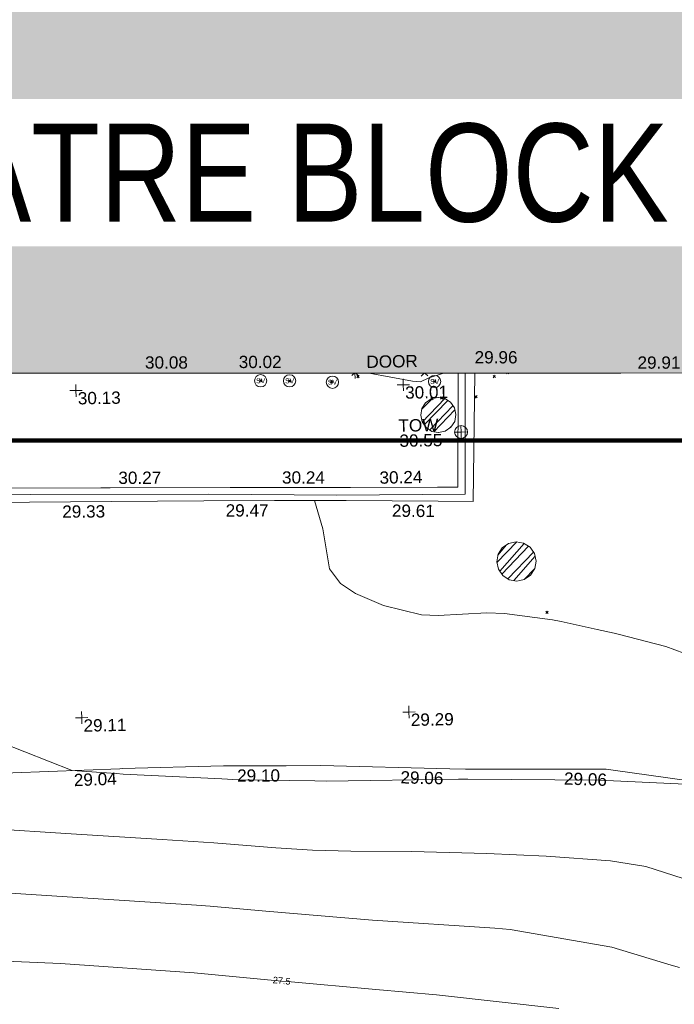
# Model space of a CAD drawing. Header units: millimetres. Extents: x -290717 to 520720, y -88450 to 287762.
# Tile 239 of 256: x 75531 to 95528, y 27179 to 57264. Entities that reach past the tile are written whole.
import ezdxf

# ---------------------------------------------------------------- set-up
doc = ezdxf.new("R2010")
doc.units = ezdxf.units.MM
doc.linetypes.add('IMPORT-HIDDEN2 _3_', pattern=[4762.5, 3175, -1587.5])
doc.linetypes.add('IMPORT-UG_ELEC_STREET LIGHTING_QLB2 _2_', pattern=[2700, 1500, -300.0000000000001, 0, -250, 150, -300.0000000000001, 0, -200])
for name, color, linetype, lineweight, true_color in [('00_TOPO_LEVEL_FLOOR', 7, 'Continuous', 9, 0x666666), ('00_TOPO_SERV_STOP_VALVE', 7, 'Continuous', 9, 0x666666), ('00_TOPO_TOP_OF_WALL', 7, 'Continuous', 9, 0x666666), ('00_UAV_BUILDING_OUTLINE', 5, 'Continuous', 9, 0x0000ff), ('00_UAV_FENCE_2D', 7, 'Continuous', 9, 0x264c2f), ('00_UAV_INT_DOOR', 7, 'Continuous', 9, 0x7f4f3f), ('00_UAV_LEVEL_SPOT', 7, 'Continuous', 9, 0x666666), ('00_UAV_SLOPE_TOP', 40, 'Continuous', 9, 0xffbf00), ('00_UAV_TOP_OF_WALL', 7, 'Continuous', 9, 0x666666), ('00_UAV_WALL', 7, 'Continuous', 9, 0x7c00a5), ('01_DTM_CONTOUR_MJR', 7, 'Continuous', 9, 0x7f3f00), ('01_DTM_CONTOUR_MJR_LABELS', 7, 'Continuous', 9, 0x7f3f00), ('01_DTM_CONTOUR_MNR', 7, 'Continuous', 9, 0xa5a552), ('12333-PUM-2D-U-0001-C01 - Rev2_REVIT IMPORT_dwg', 7, 'Continuous', 9, 0x767676), ('A_RHA_Line', 7, 'Continuous', 9, 0x00a600), ('PUM-CHAMBER EXTENTS', 6, 'IMPORT-HIDDEN2 _3_', 9, 0xff00ff)]:
    doc.layers.add(name, color=color, linetype=linetype, lineweight=lineweight, true_color=true_color)
for name, color, linetype, lineweight in [('A_RHA_Detail', 7, 'Continuous', 9), ('A_RHA_Text', 7, 'Continuous', 9), ('GEN-TEXT', 7, 'Continuous', 9)]:
    doc.layers.add(name, color=color, linetype=linetype, lineweight=lineweight)
doc.styles.add('Arial Narrow', font='ARIALN.TTF', dxfattribs={"height": 3000})
doc.styles.add('Swis721 Lt BT', font='swissl.ttf', dxfattribs={"height": 399.9999999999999})
doc.styles.add('Swis721 Lt BT_1', font='swissl.ttf', dxfattribs={"height": 200})
doc.styles.add('Swis721 Lt BT_2', font='swissl.ttf', dxfattribs={"height": 375})
pattern_1 = [(45, (-533641079.65, -725615854.3560001), (-265.1650429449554, 265.1650429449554), []), (45, (-533640902.873, -725615854.3560001), (-265.1650429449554, 265.1650429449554), [])]

# ---------------------------------------------------------------- blocks, each defined once
blk = doc.blocks.new('12333-PUM-2D-U-0001-C01 - Rev2_REVIT IMPORT_dwg_MSL_Sluice_Valve_SYM-2077246-Site Location Plan Existing')
at = {"layer": '00_TOPO_SERV_STOP_VALVE', "color": 254, "true_color": 0xcccccc}
blk.add_circle((0, 0), 500.0000000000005, dxfattribs=at)
at = {"layer": '00_TOPO_SERV_STOP_VALVE', "insert": (0, 198.9876086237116), "char_height": 399.9999999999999, "width": 785.1100955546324, "attachment_point": 2, "line_spacing_factor": 1.005061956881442, "style": 'Swis721 Lt BT'}
blk.add_mtext('SV', dxfattribs=at)
blk = doc.blocks.new('12333-PUM-2D-U-0001-C01 - Rev2_REVIT IMPORT_dwg_TOW-2077249-Site Location Plan Existing')
at = {"layer": '00_TOPO_TOP_OF_WALL', "color": 254, "true_color": 0xcccccc, "flags": 128}
for points in [[(0, 525.0554400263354), (0, 0), (-525.0554401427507, 0)], [(525.0554401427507, 0), (0, 0), (0, -525.0554400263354)]]:
    blk.add_lwpolyline(points, dxfattribs=at)
at = {"layer": '00_TOPO_TOP_OF_WALL', "color": 254, "true_color": 0xcccccc}
blk.add_circle((0, 0), 525.0554401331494, dxfattribs=at)
blk = doc.blocks.new('12333-PUM-2D-U-0001-C01 - Rev2_REVIT IMPORT_dwg_MSL_FLlvl_SYM-V159-Site Location Plan Existing')
at = {"layer": '00_TOPO_LEVEL_FLOOR', "color": 254, "true_color": 0xcccccc}
blk.add_line((8.662937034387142e-12, -38.92611017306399), (1.732587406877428e-11, -5.442731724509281), dxfattribs=at)
blk = doc.blocks.new('12333-PUM-2D-U-0001-C01 - Rev2_REVIT IMPORT_dwg_MSL_Node_Linework-V182-Site Location Plan Existing')
at = {"layer": '00_UAV_INT_DOOR', "color": 9, "true_color": 0xd4c4bf}
for p, q in [((-55.19237862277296, -55.19237862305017), (-530.3860888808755, -530.3860888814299)), ((530.3860888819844, -530.3860888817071), (57.10528138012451, -57.10528137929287))]:
    blk.add_line(p, q, dxfattribs=at)
blk = doc.blocks.new('12333-PUM-2D-U-0001-C01 - Rev2_REVIT IMPORT_dwg_MSL_Node_Linework-V183-Site Location Plan Existing')
at = {"layer": '00_UAV_INT_DOOR', "color": 9, "true_color": 0xd4c4bf}
for p, q in [((-139.1408690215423, -139.1408690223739), (-530.3860888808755, -530.3860888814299)), ((530.3860888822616, -530.3860888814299), (143.9633274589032, -143.9633274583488))]:
    blk.add_line(p, q, dxfattribs=at)
blk = doc.blocks.new('12333-PUM-2D-U-0001-C01 - Rev2_REVIT IMPORT_dwg_UAV-2077255-Site Location Plan Existing')
at = {"layer": '00_UAV_LEVEL_SPOT', "color": 254, "true_color": 0xcccccc, "flags": 128}
for points in [[(0, -500.0000000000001), (0, 0), (-500.0000000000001, 0)], [(500.0000000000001, 0), (0, 0), (0, 500.0000000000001)]]:
    blk.add_lwpolyline(points, dxfattribs=at)
blk = doc.blocks.new('12333-PUM-2D-U-0001-C01 - Rev2_REVIT IMPORT_dwg_MGS62954_T2_Galway_ITM_3d_Rev1-2077680-Site Location Plan Existing')
at = {"layer": '00_UAV_FENCE_2D', "color": 254, "true_color": 0xcccccc, "flags": 128}
blk.add_lwpolyline([(533991899.5421202, 725600325.4482307), (533991828.5702921, 725596626.0258937), (533987912.7885, 725596664.6665001), (533983992.7885, 725596759.6665), (533978558.7885, 725596850.6664999), (533974087.7885001, 725596902.6665), (533969196.7885, 725596983.6665), (533963895.7885, 725597063.6665), (533960784.0595001, 725597139.8885001), (533960859.0595001, 725601247.8885), (533960914.0595001, 725605285.8885001), (533960967.7425, 725607837.812), (533961063.7425001, 725613958.8120002), (533961090.6646547, 725616194.2439686)], dxfattribs=at)
at = {"layer": '00_UAV_SLOPE_TOP', "color": 254, "true_color": 0xcccccc, "flags": 128}
blk.add_lwpolyline([(533998448.7295002, 725587763.8715), (533996209.529763, 725588111.5846301), (533995988.7295, 725588145.8715), (533991693.7295001, 725588227.8715003), (533991213.4203542, 725588247.6758193), (533987279.7295002, 725588409.8715001), (533986217.0637181, 725588425.5988107), (533984306.7295002, 725588453.8715001), (533981217.8477876, 725588424.6114904), (533981139.7295001, 725588423.8715003), (533976768.7295, 725588335.8715003)], dxfattribs=at)
at = {"layer": '00_UAV_WALL', "color": 254, "true_color": 0xcccccc, "flags": 128}
for points in [[(533992189.7086982, 725600320.5054702), (533992075.7884999, 725596393.6665001), (533991005.2950826, 725596422.1062272), (533988198.7885, 725596496.6665001), (533986008.5859736, 725596530.3464564), (533983841.7885, 725596563.6665), (533981010.8676286, 725596590.0782341), (533979768.7885, 725596601.6665), (533976012.6309975, 725596642.7138413), (533974003.7885001, 725596664.6665001), (533971014.2877428, 725596725.5752472), (533969193.7885, 725596762.6665), (533966015.4047053, 725596816.5814509), (533964300.7885001, 725596845.6665), (533961016.0061923, 725596867.9222395), (533960499.0436471, 725596871.4248717), (533960590.1335039, 725601352.1082281), (533960596.1900001, 725601650.0255002), (533960664.1329561, 725606346.3936037), (533960686.1900001, 725607871.0255), (533960802.279188, 725611338.7042762), (533960834.8385001, 725612311.2775)], [(533960995.7885, 725597359.6665), (533965727.7885, 725597253.6665), (533965994.5250275, 725597248.1456981), (533970945.7885001, 725597145.6665001), (533970993.4543039, 725597145.124227), (533975993.1307698, 725597088.2450862), (533976219.7885, 725597085.6665), (533980702.7885001, 725597012.6665), (533980992.3402064, 725597008.2738068), (533984657.7885, 725596952.6665), (533985991.5877491, 725596930.5031238), (533988328.7885, 725596891.6664999), (533990990.7470879, 725596855.134589), (533991607.7885, 725596846.6665002), (533991678.4460872, 725600329.2144285)]]:
    blk.add_lwpolyline(points, dxfattribs=at)
at = {"layer": '01_DTM_CONTOUR_MJR', "color": 254, "true_color": 0xcccccc, "flags": 128}
for points in [[(533994418.0190225, 725580858.9678999), (533990693.6816575, 725581348.5191351), (533988843.2210084, 725581545.5473), (533986142.6599793, 725581831.07259), (533985964.5883243, 725581850.7943786), (533983299.3201337, 725582145.9781107), (533979220.2691507, 725582507.0852985), (533977073.024759, 725582632.7827134)], [(533988961.771868, 725600375.4908478), (533990279.1388252, 725600102.6521461), (533990532.255019, 725600078.2018267), (533990761.3015464, 725600187.5781889), (533991232.5572796, 725600336.8097954)]]:
    blk.add_lwpolyline(points, dxfattribs=at)
at = {"layer": '01_DTM_CONTOUR_MNR', "color": 254, "true_color": 0xcccccc, "flags": 128}
for points in [[(533998130.415074, 725582047.3639909), (533997876.5744685, 725582124.8375177), (533996072.4296736, 725582705.8662587), (533992972.5961184, 725583298.1190504), (533992507.791339, 725583350.6194571), (533988777.9772015, 725583661.3107556), (533985520, 725583990), (533983824.935327, 725584172.30882), (533983682.5081601, 725584183.0554876), (533983564.6443198, 725584196.1156499), (533978203.1306331, 725584641.6680619), (533977424.9629929, 725584701.3167063)], [(533998396.7922331, 725587653.3541296), (533996000.2098137, 725587808.311572), (533995754.7240795, 725587820.4675772), (533991763.8437734, 725587916.1639632), (533991480.0942523, 725587920.1733656), (533987436.9165193, 725587937.1441803), (533987082.1525783, 725587946.8042713), (533984754.9059602, 725588023.9815571), (533984251.83495, 725588054.4776589), (533981233.5325995, 725588257.0602735), (533981027.8685347, 725588275.7409801), (533979680.0000002, 725588390.0000001), (533977523.9868569, 725589284.7546159)], [(533998285.3952677, 725584768.7346914), (533997149.4165621, 725585153.2028929), (533996073.8316634, 725585344.4336659), (533994116.8501191, 725585526.4267199), (533992299.491686, 725585639.660335), (533990002.5439489, 725585739.2686367), (533988150.8885115, 725585785.6446875), (533986980.2809629, 725585832.0929883), (533985859.0440922, 725585927.3701737), (533983965.7435746, 725586109.0563072), (533982394.7625197, 725586234.1240238), (533979617.2212015, 725586460.9194108), (533977071.9909103, 725586662.2727208)], [(533998430.0000002, 725591648.5233016), (533997875.1754386, 725591865.1754385), (533996430.0000002, 725592272.0833334), (533996308.8958333, 725592298.8958334), (533995787.1428572, 725592420.0000001), (533994698.5583624, 725592688.5583625), (533994430.0000002, 725592738.6188812), (533992965.0649352, 725592955.0649351), (533992430.0000002, 725592988.7760516), (533990945.957447, 725592935.9574469), (533990430.0000002, 725592964.1176472), (533989274.4444445, 725593264.4444444), (533988430.0000002, 725593649.92126), (533987972.4836602, 725593962.4836602), (533987650.77957, 725594420), (533987469.4569048, 725595641.508679), (533987229.5669175, 725596511.5707567)]]:
    blk.add_lwpolyline(points, dxfattribs=at)
for name, p, xscale, yscale, zscale in [('12333-PUM-2D-U-0001-C01 - Rev2_REVIT IMPORT_dwg_UAV-2077255-Site Location Plan Existing', (533980000, 725600000.0000001), 0.375, 0.375, 0.375), ('12333-PUM-2D-U-0001-C01 - Rev2_REVIT IMPORT_dwg_MSL_Sluice_Valve_SYM-2077246-Site Location Plan Existing', (533985646.0595001, 725600200.8885001), 0.375, 0.375, 0.375), ('12333-PUM-2D-U-0001-C01 - Rev2_REVIT IMPORT_dwg_MSL_Sluice_Valve_SYM-2077246-Site Location Plan Existing', (533986531.0595001, 725600182.8885001), 0.375, 0.375, 0.375), ('12333-PUM-2D-U-0001-C01 - Rev2_REVIT IMPORT_dwg_MSL_Sluice_Valve_SYM-2077246-Site Location Plan Existing', (533987838.0595002, 725600117.8885001), 0.375, 0.375, 0.375), ('12333-PUM-2D-U-0001-C01 - Rev2_REVIT IMPORT_dwg_MSL_Node_Linework-V183-Site Location Plan Existing', (533988529.1980001, 725600409.7465), 0.19, 0.19, 0.19), ('12333-PUM-2D-U-0001-C01 - Rev2_REVIT IMPORT_dwg_MSL_FLlvl_SYM-V159-Site Location Plan Existing', (533988529.1980001, 725600409.7465), 4.94, 4.94, 4.94), ('12333-PUM-2D-U-0001-C01 - Rev2_REVIT IMPORT_dwg_UAV-2077255-Site Location Plan Existing', (533990000, 725600000.0000001), 0.375, 0.375, 0.375), ('12333-PUM-2D-U-0001-C01 - Rev2_REVIT IMPORT_dwg_MSL_Node_Linework-V182-Site Location Plan Existing', (533990655.9964749, 725600357.2962396), 0.19, 0.19, 0.19), ('12333-PUM-2D-U-0001-C01 - Rev2_REVIT IMPORT_dwg_MSL_Sluice_Valve_SYM-2077246-Site Location Plan Existing', (533990959.7885, 725600085.6665), 0.375, 0.375, 0.375), ('12333-PUM-2D-U-0001-C01 - Rev2_REVIT IMPORT_dwg_TOW-2077249-Site Location Plan Existing', (533991740.7885, 725598527.6665001), 0.375, 0.375, 0.375), ('12333-PUM-2D-U-0001-C01 - Rev2_REVIT IMPORT_dwg_UAV-2077255-Site Location Plan Existing', (533980000, 725590000), 0.375, 0.375, 0.375), ('12333-PUM-2D-U-0001-C01 - Rev2_REVIT IMPORT_dwg_UAV-2077255-Site Location Plan Existing', (533990000, 725590000), 0.375, 0.375, 0.375)]:
    blk.add_blockref(name, p, dxfattribs=dict(xscale=xscale, yscale=yscale, zscale=zscale))
at = {"layer": '00_UAV_BUILDING_OUTLINE', "color": 251, "true_color": 0x666666, "char_height": 375, "width": 1495.902363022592, "attachment_point": 1, "line_spacing_factor": 1.005061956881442, "style": 'Swis721 Lt BT_2'}
for s, insert, rotation in [('30.08', (533982125.7999513, 725601008.3048197), 359.0241056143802), ('30.02', (533984989.4803414, 725600974.5806782), 359.0241056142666), ('29.96', (533992196.0774044, 725600990.9877974), 359.0241056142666), ('29.91', (533997169.548346, 725600741.8403686), 359.0241056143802)]:
    blk.add_mtext(s, dxfattribs=dict(at, insert=insert, rotation=rotation))
at = {"layer": '00_UAV_INT_DOOR', "color": 251, "true_color": 0x666666, "insert": (533988883.6970868, 725600910.100898), "char_height": 375, "width": 1790.333939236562, "attachment_point": 1, "line_spacing_factor": 1.005061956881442, "style": 'Swis721 Lt BT_2'}
blk.add_mtext('DOOR', dxfattribs=at)
at = {"layer": '00_UAV_LEVEL_SPOT', "char_height": 375, "width": 1495.902363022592, "attachment_point": 1, "line_spacing_factor": 1.005061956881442, "style": 'Swis721 Lt BT_2'}
for s, insert in [('30.13', (533980051.8765643, 725599949.1441547)), ('30.01', (533990051.8765643, 725599949.1441547)), ('29.11', (533980051.8765643, 725589949.1441548)), ('29.29', (533990051.8765643, 725589949.1441548))]:
    blk.add_mtext(s, dxfattribs=dict(at, insert=insert))
at = {"layer": '00_UAV_SLOPE_TOP', "color": 251, "true_color": 0x666666, "char_height": 375, "width": 1495.902363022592, "attachment_point": 1, "line_spacing_factor": 1.005061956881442, "style": 'Swis721 Lt BT_2'}
for s, insert, rotation in [('29.04', (533979723.0281642, 725588286.8473647), 1.1056406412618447), ('29.10', (533984718.4166192, 725588338.8720328), 359.1520920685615), ('29.06', (533989712.9846905, 725588200.0456929), 357.6388925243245), ('29.06', (533994708.7610937, 725588075.9586284), 357.1805551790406)]:
    blk.add_mtext(s, dxfattribs=dict(at, insert=insert, rotation=rotation))
at = {"layer": '00_UAV_TOP_OF_WALL', "char_height": 375, "attachment_point": 1, "line_spacing_factor": 1.005061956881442, "style": 'Swis721 Lt BT_2'}
for s, insert, width in [('TOW', (533989830.3418707, 725598945.0211799), 1343.937678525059), ('30.55', (533989852.8037781, 725598481.1732572), 1495.902363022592)]:
    blk.add_mtext(s, dxfattribs=dict(at, insert=insert, width=width))
at = {"layer": '00_UAV_WALL', "color": 251, "true_color": 0x666666, "char_height": 375, "width": 1495.902363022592, "attachment_point": 1, "line_spacing_factor": 1.005061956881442, "style": 'Swis721 Lt BT_2'}
for s, insert, rotation in [('30.27', (533981249.8235435, 725597499.654205), 359.1308513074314), ('30.24', (533986249.7812005, 725597421.5107673), 359.0480193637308), ('30.24', (533989223.81422, 725597364.6291778), 0.0796450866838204), ('29.33', (533979517.554136, 725596495.1110817), 359.4654612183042), ('29.47', (533984510.9072451, 725596444.4695878), 359.1190005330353), ('29.61', (533989591.2276191, 725596350.2312678), 358.4781848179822)]:
    blk.add_mtext(s, dxfattribs=dict(at, insert=insert, rotation=rotation))
at = {"layer": '01_DTM_CONTOUR_MJR_LABELS', "color": 251, "true_color": 0x666666, "insert": (533985980.1398904, 725581960.3759681), "char_height": 200, "width": 620.5117196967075, "attachment_point": 2, "rotation": 353.68013475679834, "line_spacing_factor": 1.005061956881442, "style": 'Swis721 Lt BT_1'}
blk.add_mtext('27.5', dxfattribs=at)
blk = doc.blocks.new('12333-PUM-2D-U-0001-C01 - Rev2_REVIT IMPORT_dwg-1620468-Site Location Plan Existing')
at = {"layer": 'PUM-CHAMBER EXTENTS', "true_color": 0xffaaff}
h = blk.add_hatch(dxfattribs=at)
h.set_pattern_fill('FP_3', color=211, style=0, pattern_type=2)
h.set_pattern_definition(pattern_1)
h.paths.add_polyline_path([(349973.8501529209, -17331.67445647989), (350179.6642974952, -17290.73547769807), (350354.1451041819, -17174.15112990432), (350470.7294519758, -16999.6703232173), (350511.6684307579, -16793.85617864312), (350470.7294519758, -16588.04203406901), (350354.145104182, -16413.56122738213), (350179.6642974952, -16296.97687958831), (349958.8744971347, -16259.01674395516), (349768.0360083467, -16296.97687958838), (349593.5552016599, -16413.5612273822), (349476.9708538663, -16588.04203406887), (349436.0318750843, -16793.85617864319), (349476.9708538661, -16999.67032321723), (349593.5552016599, -17174.15112990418), (349768.0360083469, -17290.73547769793), (349972.9965954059, -17331.5046733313)])
h = blk.add_hatch(dxfattribs=at)
h.set_pattern_fill('FP_3', color=211, style=0, pattern_type=2)
h.set_pattern_definition(pattern_1)
h.paths.add_polyline_path([(352281.8787259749, -21911.46655729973), (352512.1952657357, -21865.65374908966), (352707.44820009, -21735.18990934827), (352837.9120398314, -21539.93697499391), (352883.7248480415, -21309.6204352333), (352837.9120398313, -21079.30389547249), (352707.4482000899, -20884.0509611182), (352512.1952657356, -20753.58712137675), (352281.8787259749, -20707.77431316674), (352051.5621862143, -20753.58712137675), (351856.30925186, -20884.0509611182), (351725.8454121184, -21079.30389547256), (351680.0326039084, -21309.6204352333), (351725.8454121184, -21539.93697499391), (351856.30925186, -21735.18990934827), (352051.5621862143, -21865.65374908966), (352260.9408964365, -21907.30176405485)])
at = {"layer": 'GEN-TEXT', "color": 253, "true_color": 0xaaaaaa}
for p, q in [((344533.5701318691, -15684.35617862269), (344604.2808099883, -15613.64550050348)), ((344604.2808099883, -15684.35617862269), (344533.5701318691, -15613.64550050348)), ((345413.5701318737, -15714.35617865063), (345484.280809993, -15643.64550053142)), ((345484.280809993, -15714.35617865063), (345413.5701318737, -15643.64550053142)), ((347504.9948138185, -15613.71151776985), (347575.7054919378, -15543.00083965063)), ((347575.7054919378, -15613.71151776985), (347504.9948138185, -15543.00083965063)), ((351665.9948137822, -15683.71151771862), (351736.7054919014, -15613.00083959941)), ((351736.7054919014, -15683.71151771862), (351665.9948137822, -15613.00083959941)), ((352078.9948138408, -15575.71151771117), (352103.925875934, -15550.780455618)), ((352149.7054919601, -15575.71151771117), (352125.1357230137, -15551.14174876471)), ((346696.3796319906, -15764.3561786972), (346767.0903101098, -15693.64550057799)), ((346767.0903101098, -15764.3561786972), (346696.3796319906, -15693.64550057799)), ((349843.5701318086, -15804.35617861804), (349914.2808099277, -15733.64550049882)), ((349914.2808099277, -15804.35617861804), (349843.5701318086, -15733.64550049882)), ((350051.994813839, -16308.71151771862), (350122.7054919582, -16238.00083959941)), ((350122.7054919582, -16308.71151771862), (350051.994813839, -16238.00083959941)), ((351100.994813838, -16295.71151768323), (351171.7054919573, -16225.00083956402)), ((351171.7054919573, -16295.71151768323), (351100.994813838, -16225.00083956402)), ((349757.9948138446, -16325.71151771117), (349828.7054919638, -16255.00083959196)), ((349828.7054919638, -16325.71151771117), (349757.9948138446, -16255.00083959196)), ((353156.9948138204, -22915.71151767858), (353227.7054919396, -22845.00083955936)), ((353227.7054919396, -22915.71151767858), (353156.9948138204, -22845.00083955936))]:
    blk.add_line(p, q, dxfattribs=at)
at = {"layer": 'PUM-CHAMBER EXTENTS', "color": 211, "linetype": 'Continuous', "true_color": 0xffaaff, "flags": 128}
for points in [[(350511.6684307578, -16793.85617864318), (350470.7294519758, -16588.04203406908), (350354.145104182, -16413.56122738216), (350179.6642974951, -16296.97687958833), (349991.7069384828, -16259.58983635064), (349973.850152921, -16256.03790080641), (349768.0360083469, -16296.97687958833), (349593.5552016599, -16413.56122738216), (349476.9708538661, -16588.04203406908), (349436.0318750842, -16793.85617864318), (349476.9708538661, -16999.67032321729), (349593.5552016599, -17174.1511299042), (349768.0360083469, -17290.73547769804), (349955.993367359, -17328.12252093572), (349973.850152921, -17331.67445647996), (350179.6642974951, -17290.73547769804), (350354.145104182, -17174.1511299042), (350470.7294519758, -16999.67032321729)], [(352883.7248480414, -21309.62043523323), (352837.9120398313, -21079.30389547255), (352748.0898721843, -20944.87552170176), (352707.4482000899, -20884.0509611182), (352512.1952657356, -20753.58712137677), (352281.8787259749, -20707.77431316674), (352051.5621862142, -20753.58712137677), (351856.3092518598, -20884.0509611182), (351725.8454121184, -21079.30389547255), (351715.3730466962, -21131.95203139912), (351680.0326039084, -21309.62043523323), (351725.8454121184, -21539.93697499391), (351856.3092518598, -21735.18990934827), (352051.5621862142, -21865.65374908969), (352281.8787259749, -21911.46655729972), (352378.154161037, -21892.31618260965), (352512.1952657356, -21865.65374908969), (352707.4482000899, -21735.18990934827), (352837.9120398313, -21539.93697499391)]]:
    blk.add_lwpolyline(points, close=True, dxfattribs=at)
blk.add_blockref('12333-PUM-2D-U-0001-C01 - Rev2_REVIT IMPORT_dwg_MGS62954_T2_Galway_ITM_3d_Rev1-2077680-Site Location Plan Existing', (-533641079.6498471, -725615854.3561786))

msp = doc.modelspace()

# ---------------------------------------------------------------- hatches: boundary and pattern name
at = {"layer": 'A_RHA_Detail', "true_color": 0xc0c0c0}
h = msp.add_hatch(color=9, dxfattribs=at)
h.paths.add_polyline_path([(-80880.60083898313, -68502.79057078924), (-80400.86592458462, -68483.4150911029), (-80400.86592458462, -62984.64684182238), (-24474.85765180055, -63009.32043784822), (-24456.14471274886, -50840.30023854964), (-36622.55041054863, -50831.65104346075), (-36622.5504104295, -44228.57792609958), (-50959.05265825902, -44213.68205212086), (-50959.05265825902, -42573.78171509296), (-54563.93258049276, -42571.21897729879), (-54565.69773355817, -45054.17447471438), (-92408.82109324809, -45027.27149617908), (-92411.78875845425, -49201.74309219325), (-100061.9988811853, -49201.74309219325), (-100052.221444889, -64852.82557835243), (-86120.90825231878, -64852.82557835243), (-86092.16626519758, -62957.90041523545), (-84861.10047611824, -62957.90041520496), (-84854.79054275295, -68240.10973718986), (-80870.60226895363, -68240.10973718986)])
h.paths.add_polyline_path([(-137238.9269955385, -68461.93840922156), (-132719.7426408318, -68433.06336920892), (-132847.0731201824, -62850.0428228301), (-130454.6837966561, -62916.63108081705), (-130498.2830220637, -61355.8539363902), (-117581.136331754, -61423.42893434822), (-117492.3908565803, -49183.91309186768), (-125136.5200282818, -49178.47881939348), (-125133.5727033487, -45032.61887132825), (-163007.1824077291, -45005.69421944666), (-163007.1824077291, -44090.29634113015), (-163123.8521375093, -44090.21339942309), (-163122.6389897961, -42383.751842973), (-166563.8543420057, -42383.75184295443), (-166565.0349082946, -44044.3982420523), (-193158.4656786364, -44025.49275802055), (-193195.152889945, -62863.6565097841), (-137269.7106414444, -62916.63108078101), (-137254.3708868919, -65679.90523788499)])
h.paths.add_polyline_path([(120310.9497607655, -32334.2823016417), (120312.4652266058, -31610.73011961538), (133451.2244789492, -31638.24899384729), (133469.2230092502, -19717.98315777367), (121295.7536929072, -19692.48606427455), (121319.8434528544, -8190.941560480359), (112277.0825929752, -8172.001674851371), (112263.1769726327, -14811.12345451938), (78285.85310969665, -14739.95861435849), (78292.82277619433, -8167.077575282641), (76545.55099677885, -8163.40371230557), (69355.76844230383, -8152.931592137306), (69353.66597202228, -9156.746357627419), (68372.60878942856, -9154.691552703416), (68372.60878942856, -13705.52853212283), (69333.72334743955, -13707.54156767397), (69325.07112544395, -16249.53369225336), (66623.4489111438, -16249.53369225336), (66619.79243932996, -17995.29925522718), (65989.07757491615, -17995.29925522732), (65985.44262769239, -19730.78799479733), (57152.23993372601, -19712.28702423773), (57127.42535098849, -31559.89461998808), (70277.87165423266, -31587.43801817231), (70277.87165428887, -32271.74147154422), (78263.96947906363, -32285.12944888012), (78266.62669288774, -31019.79372153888), (112335.8856506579, -31091.15111856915), (112335.8856506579, -32317.57330550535), (119781.4233959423, -32333.17321910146)])
h.paths.add_polyline_path([(7503.71740934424, -1791.43926322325), (15482.43097389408, -674.0213230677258), (15484.0826184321, 148.1327206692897), (56188.28042539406, 205.5276654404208), (56155.8432600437, 14338.31663138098), (18016.62665932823, 14236.4814953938), (17967.9025208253, 34313.18372075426), (21727.10644861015, 34324.06926249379), (21708.9097307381, 40608.10218319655), (18009.66447156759, 40608.10218325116), (17995.54603703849, 45483.75063445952), (9770.084212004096, 45420.63294734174), (3966.216019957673, 45443.14492469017), (3984.771235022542, 14176.56786831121), (1023.062455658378, 14176.56786840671), (-276.5134647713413, 14190.52623465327), (-231.6790044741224, 5976.811441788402), (-226.4491536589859, 193.7444677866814), (1220.250839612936, 179.5999159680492), (7477.609307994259, 143.2867556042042), (7488.638446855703, -674.0213230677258)])
h.paths.add_polyline_path([(77755.59663317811, 53.47451145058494), (77729.51881611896, 1699.844979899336), (94464.47132486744, 1659.976083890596), (94606.37913471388, 17991.39023626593), (88810.41901146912, 18015.03260816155), (88799.89418497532, 14436.74271609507), (69413.88950349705, 14457.87738898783), (69377.35724448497, 99.62816357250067), (70760.85642036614, 92.0068082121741)])
h.paths.add_polyline_path([(61252.12079698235, 46453.95617369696), (105774.7348988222, 46472.68783510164), (105768.2642197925, 61852.61234310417), (92285.13876306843, 61852.61234310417), (92308.59670397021, 65784.30757142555), (96107.46680002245, 65767.6044524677), (96059.6808111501, 75209.20847378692), (101084.8427276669, 75071.88872768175), (104988.0046543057, 74765.36560410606), (108403.6894220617, 74363.84089439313), (112009.2703903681, 73787.25420864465), (115645.3524814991, 73049.69667210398), (116890.8108050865, 72761.69136255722), (120208.9929832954, 71893.18353872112), (120865.241739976, 71703.68487155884), (124135.6329505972, 70669.67317909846), (127435.6253142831, 69480.50055823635), (127820.4368655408, 69394.93141813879), (128274.3081769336, 69331.69585757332), (128731.879114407, 69306.66104520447), (129189.9401456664, 69320.00258265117), (129645.2782985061, 69371.62688830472), (130094.6997111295, 69461.17185607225), (130535.0520071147, 69588.00939078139), (130963.2464342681, 69751.2498188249), (131376.279516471, 69949.74812593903), (131771.254123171, 70182.11198906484), (132162.5575600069, 70460.54046602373), (132496.0921582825, 70741.69081117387), (132820.8713676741, 71064.98072578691), (133117.4593294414, 71414.31364276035), (133383.77568926, 71787.23923958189), (133616.5473239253, 72178.53728446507), (133817.1647262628, 72590.54524901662), (133982.6025969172, 73017.89547517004), (134111.7005086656, 73457.59040804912), (134203.5529320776, 73906.545904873), (134257.5155882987, 74361.61286220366), (134272.5462649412, 74819.59931534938), (134250.5259874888, 75277.29281749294), (134189.6227572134, 75731.48297750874), (134090.9274700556, 76178.98397761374), (133955.1324028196, 76616.65691996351), (133783.1900598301, 77041.4318434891), (133576.3064937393, 77450.3292564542), (133335.9328436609, 77840.48103831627), (133063.7551572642, 78209.15055536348), (132761.6825665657, 78553.75185442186), (132431.8338935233, 78871.86780505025), (132076.5227904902, 79161.26705200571), (131698.2415079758, 79419.91966864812), (131299.6434187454, 79646.01139199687), (131093.5942456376, 79746.34209763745), (132146.0467355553, 83110.22226149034), (122787.763295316, 86282.54285521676), (121604.3555410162, 82800.35918872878), (117095.9864226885, 83870.84033788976), (116841.9598400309, 83526.35449576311), (116120.5435466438, 91221.9361197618), (110237.7341284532, 91274.27491024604), (110194.3680786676, 90435.39030217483), (104988.0046543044, 90486.49901569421), (104973.2761846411, 94309.82427956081), (103746.1314668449, 94309.82427962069), (103839.9937121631, 122852.1474272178), (96365.09202303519, 122931.9599471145), (96350.3400238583, 123952.416858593), (104555.5505249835, 123902.1925258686), (104607.3234457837, 120248.5396157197), (125502.5015002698, 120134.193340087), (125662.0200253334, 137657.3796883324), (114479.5865733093, 137699.2256881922), (114382.3062641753, 129149.9458158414), (104644.1590035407, 129187.997507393), (104577.9931702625, 126217.3903165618), (101184.4926405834, 126159.1566967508), (101264.6166812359, 135959.2655565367), (89967.23177303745, 135988.8856164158), (89927.63362986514, 125823.6463181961), (93630.53562299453, 125840.7948842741), (93580.6568888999, 122931.9599471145), (88697.38835373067, 122904.7310127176), (88679.38989541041, 95739.0914377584), (86378.25848993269, 95739.0914377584), (86378.18187189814, 96178.10083375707), (83279.5074328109, 96200.92083330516), (83273.62493422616, 95735.74732136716), (70169.67509616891, 95733.22421950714), (70166.2684274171, 96272.07409350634), (66674.99731291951, 96257.14073659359), (66654.74538556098, 95755.71092140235), (65784.77231076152, 95755.71092140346), (65887.65094981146, 117470.6305650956), (53473.34271625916, 117487.9046429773), (53434.44066306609, 98570.4634906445), (40649.41626913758, 98570.46349066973), (40610.16711556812, 94406.01479082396), (38853.82372865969, 94410.36303444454), (38848.65589191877, 89463.65332732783), (40612.46601909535, 89518.45976927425), (40665.38257359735, 86257.73741131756), (38372.19584673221, 86305.7230928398), (38369.79373532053, 76901.0507917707), (50937.95125076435, 76944.40198877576), (50922.88567283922, 74598.78180893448), (56484.90611318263, 74588.85093774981), (56484.9061131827, 75194.85181998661), (92465.40372273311, 75233.02581663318), (92645.92783659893, 71766.64845097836), (89810.5550181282, 69362.83965827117), (85313.16173971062, 69360.94750424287), (85313.16173971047, 66907.40508090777), (75210.14498260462, 66903.15451592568), (75210.14498260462, 63815.70944554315), (70819.40014306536, 63815.70999204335), (70819.21601502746, 64253.35708063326), (69456.8341568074, 64253.35708063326), (69455.71957374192, 66901.99623168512), (61303.3285675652, 66898.56680686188), (61304.56054652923, 63970.32021231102), (70500.41048205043, 63970.32021223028), (70500.40885431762, 61852.59006210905), (61245.64388480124, 61848.69637492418), (61252.12079698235, 46455.07044720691)])
h.paths.add_polyline_path([(-17153.16561239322, 48569.32684293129), (-17153.16561227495, 60770.38083690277), (-29362.88357762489, 60774.7042869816), (-29362.88357762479, 67399.20394583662), (-43507.25361058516, 67405.01911302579), (-43488.53133082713, 69093.07334179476), (-45766.41866234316, 69109.32868391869), (-45794.34620035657, 67405.01911302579), (-47272.11273197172, 67404.21245453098), (-47272.44887636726, 66454.91798912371), (-86004.56386335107, 66468.6329952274), (-86006.66970790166, 60521.58362724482), (-92662.8772251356, 60521.58362724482), (-92666.53762789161, 50184.35611936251), (-79752.016597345, 50179.78302554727), (-79752.016597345, 48591.49323813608), (-17157.71631240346, 48569.32845421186)])
h.paths.add_polyline_path([(-201056.4185879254, 48628.75479108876), (-138377.9751621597, 48634.64535782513), (-138377.9751621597, 50133.28202330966), (-125467.710581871, 50134.49533928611), (-125468.6909603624, 60566.19036866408), (-132186.8595615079, 60565.86652591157), (-132187.4203588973, 66533.01978768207), (-170643.3098734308, 66805.61809689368), (-170643.3098732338, 67738.78475851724), (-200340.0100486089, 67488.93693767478), (-200348.7175167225, 60827.7802510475), (-201057.5650552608, 60827.71357562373), (-201056.6510294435, 51102.0431337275)])
h.paths.add_polyline_path([(-240051.5126725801, 54769.1949116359), (-239444.4902595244, 54811.10754483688), (-239186.5396225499, 54841.92927608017), (-238764.8191578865, 54940.98166103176), (-238382.4735933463, 55122.46891391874), (-237990.3402229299, 55354.87497237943), (-237269.2031026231, 55936.21514997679), (-237030.2712443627, 56228.66101920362), (-236793.0039600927, 56569.31473977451), (-236554.5880579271, 57004.26389721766), (-236432.7219585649, 57267.46508911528), (-236300.0815274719, 57753.26239002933), (-236250.7285154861, 58017.17885687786), (-236235.6490610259, 58516.21786795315), (-236233.2538430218, 58987.85640057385), (-236213.702979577, 59823.48083772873), (-236363.8287856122, 59820.8603820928), (-236634.0279869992, 60698.06075831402), (-236391.9547756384, 61432.1972634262), (-236225.4740089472, 61435.10319604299), (-236201.6036570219, 62637.68779599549), (-232563.5271750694, 62639.28734435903), (-232563.5271750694, 63049.03842407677), (-232732.1945866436, 63049.15302221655), (-232860.1521278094, 63457.9589027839), (-232731.6068089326, 63914.24862701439), (-232560.8209657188, 63914.24862701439), (-232521.9864006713, 70597.99604498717), (-240628.6947850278, 70598.85496274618), (-240629.7923196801, 72350.98321581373), (-246412.6011213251, 72347.36085937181), (-246412.6011213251, 70616.45923939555), (-254449.5805725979, 70618.60952619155), (-254454.637144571, 70754.06491724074), (-254469.7140363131, 73191.6627625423), (-263883.2532625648, 73267.83063692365), (-263902.4181505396, 68260.74348557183), (-263714.8217520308, 68259.82096576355), (-263552.9672900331, 67819.6543439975), (-263719.0883117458, 67392.20684197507), (-263913.629869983, 67392.20684288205), (-263956.7001914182, 58633.76423459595), (-260181.1963171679, 58611.22607638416), (-260192.3146984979, 56354.25111578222), (-257184.684388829, 56339.46086010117), (-257213.4419958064, 57092.93866025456), (-257338.5163846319, 57093.27331227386), (-257471.0109295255, 57531.7457231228), (-257338.5163845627, 58062.22513700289), (-257203.4956297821, 58064.06881293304), (-257173.5751889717, 58598.54056827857), (-256478.2273617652, 58575.27357918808), (-256478.2273617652, 58788.51859477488), (-256013.0091299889, 58911.92701537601), (-255397.0786589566, 58780.99767608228), (-255397.0786664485, 58595.98242230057), (-243809.8853614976, 58585.92793205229), (-243805.3570672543, 58352.04527760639), (-243740.9394682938, 57884.52572396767), (-243619.083060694, 57421.84877501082), (-243424.3877541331, 56943.65915328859), (-243247.1437899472, 56608.24157716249), (-243003.0710577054, 56249.99021479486), (-242732.2093200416, 55932.75703086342), (-242371.7230179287, 55603.12658814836), (-242141.2551255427, 55424.88676771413), (-241804.9643038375, 55216.88439829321), (-241529.464082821, 55077.02869058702), (-241100.6275144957, 54917.18295005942), (-240836.2134980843, 54840.82833179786), (-240453.4486196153, 54788.6078413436), (-240203.3756532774, 54776.52967577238)])
h.paths.add_polyline_path([(40276.69022620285, 59895.3641775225), (40328.62676026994, 69196.9439153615), (36588.99968782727, 69217.82459101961), (36619.46637569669, 74674.25962431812), (32264.36460075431, 74687.02318924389), (32233.48293864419, 69156.26826309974), (11916.69390488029, 69269.70959690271), (11966.66200108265, 78218.75165977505), (29087.50901742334, 78123.15526811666), (29143.44567202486, 88141.13700481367), (15719.34879623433, 88216.09212957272), (15732.60379610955, 90589.99788900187), (4594.294101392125, 90652.19003492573), (4525.129359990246, 78265.12250452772), (10096.76365550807, 78234.01258734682), (10077.43887221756, 74773.03821913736), (4547.641142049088, 74803.91453678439), (4465.579974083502, 60107.16002351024), (19125.89094757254, 60025.30234268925), (19139.86249371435, 62527.53804648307), (31738.59196305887, 62457.19146407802), (31724.55430855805, 59943.11609818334), (38369.79364222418, 59906.01157297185)])
h.paths.add_polyline_path([(-246083.0241259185, 72334.29150213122), (-246083.0594797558, 72334.30275087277), (-246208.2905500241, 72334.29150213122)])
h.paths.add_polyline_path([(-114575.3004830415, 112178.0758696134), (-114575.3246436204, 112178.0758696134), (-114707.2752166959, 115801.5811617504)])
h.paths.add_polyline_path([(-154699.9178766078, 101760.4080976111), (-114382.0503338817, 101776.0542915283), (-114382.0503338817, 106926.936016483), (-113755.641395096, 106927.1791078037), (-113757.5507412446, 111847.2721532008), (-114431.6837526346, 111847.2721532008), (-114431.8098651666, 112178.075869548), (-114575.3004830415, 112178.0758696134), (-114578.9984943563, 121707.2390834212), (-123056.9849702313, 121707.2390834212), (-123068.8201032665, 156452.7036899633), (-119381.2340625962, 156454.1347343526), (-119381.2340625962, 160165.8603541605), (-115501.031452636, 160167.3661472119), (-115503.3750945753, 166206.5793118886), (-132411.7987151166, 166599.6604729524), (-132411.8243306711, 166665.6603411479), (-135275.0124468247, 166664.5489553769), (-135275.0124468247, 166628.1883102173), (-135911.3205077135, 166628.1944503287), (-135911.3479256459, 166352.1604668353), (-152521.1633846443, 166345.7145607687), (-152518.3680955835, 159142.6836790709), (-150699.3133726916, 159117.9265656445), (-150755.6690356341, 122560.6912032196), (-151059.2005266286, 122560.6912032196), (-151061.0981347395, 121302.4374931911), (-154138.3148337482, 121372.6012653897), (-154138.3148337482, 121865.183451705), (-154704.3888425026, 121867.2611370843), (-154688.5451973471, 119352.3937021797), (-154745.5933227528, 119352.3715636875), (-154745.5763474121, 118722.1532660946), (-160794.1544526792, 118748.744283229), (-160794.1544527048, 119410.5425977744), (-163852.1622693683, 119422.408321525), (-163855.0715294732, 118762.2003111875), (-167568.6765459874, 118778.5256058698), (-166634.6619849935, 124395.1277019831), (-166843.6206842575, 124471.2090400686), (-167568.6765459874, 124707.6250904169), (-168028.2173235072, 124841.3808643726), (-168630.5006276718, 124991.3056740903), (-169238.2056070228, 125117.4693074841), (-169850.3952285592, 125219.6772877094), (-170466.1255403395, 125297.7720169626), (-171089.1102599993, 125351.8553033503), (-171704.4065937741, 125381.1774254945), (-172325.0479971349, 125386.3595015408), (-172782.2248668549, 125374.5832363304), (-173401.7764236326, 125337.4554476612), (-174019.3926983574, 125276.0328036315), (-174634.1213722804, 125190.4100127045), (-175245.0145766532, 125080.7190996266), (-176047.1958093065, 124895.7675261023), (-176665.4852587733, 124724.7228134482), (-177045.3001228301, 124609.1129151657), (-177631.5127793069, 124405.2077276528), (-176665.4852586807, 118818.5158793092), (-177558.9402083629, 118822.4435769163), (-177662.2853368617, 125263.4341236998), (-176365.3912352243, 126542.9270807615), (-159462.2970490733, 126319.9103917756), (-157057.7396790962, 128609.0850976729), (-157060.6673204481, 136153.1661957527), (-158638.8016610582, 137740.2441626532), (-159352.3735831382, 137740.2441626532), (-161634.4140635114, 140201.1078539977), (-168727.9404946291, 140256.8191147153), (-171035.0401162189, 137942.884730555), (-174184.1459014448, 137942.884730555), (-176460.1168228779, 140292.2858551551), (-177341.68569345, 140292.285855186), (-177341.7114445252, 140358.4281613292), (-183428.5803825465, 140356.0660244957), (-185921.6385984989, 137917.4639097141), (-185921.6385985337, 131757.309115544), (-186906.8767412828, 131756.9267734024), (-187725.3914540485, 130809.9989183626), (-187724.0588902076, 127376.1828149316), (-186481.0281350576, 126304.557648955), (-186479.4846755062, 122327.2959175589), (-185176.2828158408, 121059.4673825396), (-180304.1129154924, 121059.4673825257), (-180304.1136492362, 118802.0484409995), (-193555.3706955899, 118802.0484409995), (-193555.3686998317, 133117.8341649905), (-192593.6442938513, 133118.2073819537), (-192593.6442938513, 134200.8158367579), (-192224.6284783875, 134200.9592041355), (-192225.5653014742, 136615.0101267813), (-192595.0012461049, 136615.0101267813), (-192595.4357332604, 137734.4745166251), (-193589.2709668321, 137734.4746851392), (-193589.2685988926, 147474.5705834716), (-193163.2062206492, 147492.8644728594), (-192606.8095195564, 147551.4951472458), (-192359.9383250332, 147589.5931622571), (-192199.8207947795, 147616.5827293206), (-191882.7548926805, 147682.9245600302), (-191568.5380071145, 147761.6632019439), (-191020.2573150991, 147932.4221712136), (-190950.5841382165, 147955.8263236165), (-190647.7999969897, 148070.951423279), (-190349.769078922, 148197.8750093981), (-190056.9509284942, 148336.4013817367), (-189769.7970512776, 148486.316942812), (-189375.4954991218, 148717.2624196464), (-189132.9060261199, 148873.2749095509), (-188867.5421091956, 149059.0543930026), (-188609.6764469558, 149255.1087866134), (-188354.9814056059, 149465.3525772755), (-188079.6339208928, 149713.8792482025), (-187884.9836199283, 149901.8220103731), (-187538.2510284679, 150274.4802367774), (-187446.2998447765, 150378.396083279), (-187241.3270201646, 150629.2310214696), (-187046.3599558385, 150887.9197697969), (-186861.699277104, 151154.0634500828), (-186546.1373636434, 151669.8298752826), (-186524.4196769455, 151707.063245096), (-163675.289831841, 151669.8298752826), (-163687.5843044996, 148134.0767945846), (-157303.6541541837, 148136.4921063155), (-157303.6541541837, 155759.9150161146), (-157557.4317586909, 155765.0384228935), (-157555.9168973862, 166678.0466575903), (-187009.2021991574, 166699.7464767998), (-187013.0952111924, 162054.4009359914), (-188707.1775469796, 162044.5925187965), (-188705.9961893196, 155021.5333641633), (-188737.9999316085, 154650.5326603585), (-188799.0133970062, 154283.1866125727), (-188857.2045401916, 154035.4341107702), (-188966.1106131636, 153679.3368924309), (-189102.6200311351, 153332.8820747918), (-189265.8911677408, 152998.2056672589), (-189454.9174010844, 152677.3710606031), (-189645.2484685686, 152421.322012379), (-189916.9563410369, 152104.2450531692), (-190212.7041973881, 151809.4634871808), (-190530.6686598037, 151538.7947475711), (-190868.889367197, 151293.9075915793), (-191225.2810786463, 151076.3118324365), (-191597.6465194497, 150887.3490190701), (-192092.8415776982, 150682.5621956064), (-192485.2937347, 150569.6612301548), (-192903.8930807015, 150482.2408890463), (-193187.215491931, 150440.8868273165), (-193594.1866364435, 150407.1257787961), (-193594.5953882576, 151459.989522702), (-205369.2399268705, 151455.4201248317), (-205354.452352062, 113350.0822379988), (-207187.1580384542, 113349.3709450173), (-207184.3024929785, 105991.0636522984), (-205312.8709512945, 105991.0636522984), (-205311.2365670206, 101769.6553082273), (-175488.645120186, 101781.2285901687), (-175488.645120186, 110889.6985621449), (-154703.462766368, 110897.5679794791), (-154700.5193329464, 103310.2697088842)])
h.paths.add_polyline_path([(193735.9435692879, 113047.8274775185), (208865.0938716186, 114991.026643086), (208976.1154122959, 114126.6471161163), (216447.8967330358, 115086.3281915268), (216038.7305308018, 118271.970241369), (232648.5073383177, 120405.3421627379), (233425.9936153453, 114352.0734369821), (240632.2017567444, 115277.6440986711), (239854.8412683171, 121329.9334728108), (256406.8682407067, 123455.8879629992), (257091.7572256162, 118089.1198988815), (264572.287122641, 119040.8180953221), (261877.8350554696, 138524.7609215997), (259178.7147038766, 138221.6086023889), (259197.3483654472, 137439.0084132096), (254686.1480587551, 136897.0007613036), (255412.6810205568, 131314.8303174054), (240852.7447965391, 129522.4514055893), (239771.0426540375, 137918.8519126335), (240649.582243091, 138010.1984551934), (240062.3063116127, 142776.6750342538), (239165.7694641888, 142685.0143484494), (237630.9646614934, 151018.3171733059), (266172.8791088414, 154560.7889781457), (271297.187694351, 142612.4006970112), (276531.7397502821, 144861.0987145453), (274941.5029779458, 148527.903728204), (302074.530765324, 160134.9084326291), (300215.9323773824, 164320.1841173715), (301528.161327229, 164907.0997990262), (300405.1237791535, 167477.8916353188), (299016.6944531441, 166945.7181825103), (295626.7488506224, 174518.7544287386), (294333.0289184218, 177537.1551681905), (287288.847594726, 174518.7544287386), (289427.6893504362, 169661.0163464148), (272956.7816584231, 162557.1203578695), (271943.2187786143, 164897.4305293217), (267016.3118217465, 162764.0369715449), (268502.3094164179, 159357.043014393), (265200.4029571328, 157946.4096681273), (226856.4166955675, 153146.7821791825), (227510.3041274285, 148852.0205335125), (228280.9873164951, 141179.0007484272), (227302.3544112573, 141050.2812999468), (227895.3788231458, 136433.1758633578), (228748.5501749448, 136523.8855003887), (229602.307730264, 128023.7667641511), (217691.2359889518, 126493.8999679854), (217642.3600127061, 126874.4332670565), (215138.5007311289, 126552.8357430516), (215194.9980427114, 126112.9650749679), (215015.6132225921, 126089.9247571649), (214840.967257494, 127449.6644606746), (192258.7012018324, 124549.1816390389), (193486.3576426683, 114991.026643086)])
h.paths.add_polyline_path([(-78076.24179098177, 117605.518872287), (-78076.23951907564, 117610.0871212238), (-78070.31812256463, 129485.733079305), (-74723.15926546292, 129478.3852560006), (-74723.15926546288, 125435.7860625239), (-48015.64546089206, 125380.0246061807), (-47996.55031653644, 135872.5822179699), (-61198.159180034, 135901.5630078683), (-74714.72264147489, 135923.5088764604), (-74723.62876031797, 131865.2975510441), (-78070.31812256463, 131872.6421692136), (-78062.97909490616, 149549.768943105), (-58292.26570494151, 149541.5607197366), (-58292.26570494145, 148946.2407608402), (-37707.70924049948, 148937.6946534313), (-37707.70924049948, 159740.0690313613), (-44148.26955758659, 159742.7429641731), (-44148.26955758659, 162961.3319175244), (-49829.95437586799, 162961.3319175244), (-49830.92144141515, 160632.0129326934), (-78494.0902662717, 160643.9130440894), (-78494.0902662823, 161615.1537737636), (-78739.22585210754, 161615.2555472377), (-78691.79195364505, 168187.9195488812), (-90844.5764503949, 168126.8149080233), (-90962.52567696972, 152686.7636278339), (-89064.97866810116, 152685.97582136), (-89079.54115383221, 117610.0871212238), (-78374.80210165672, 117605.6428258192)])
h.paths.add_polyline_path([(69254.82576126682, 129235.9722870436), (69259.97086178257, 136167.7892474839), (86068.0992678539, 136131.0235193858), (86008.66431381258, 164703.3084147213), (58789.63167882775, 164723.5115811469), (58789.63167882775, 170119.2062865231), (54460.16324890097, 170122.4198087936), (54457.21717773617, 166153.2792453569), (47042.21516498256, 166158.7829869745), (47041.10931533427, 164668.9097040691), (39173.27935198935, 164674.7495545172), (39172.83712618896, 164078.9539098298), (17014.87910992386, 164095.400525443), (17002.38841206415, 147267.1142245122), (12659.63471563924, 147267.1142245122), (12653.6008753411, 139137.9291796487), (17031.41608901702, 139134.6797717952), (17024.58791744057, 129935.3194463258), (39191.34773726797, 129918.8662983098), (39191.34773726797, 129258.2867272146), (69014.0340609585, 129236.1510132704)])
h.paths.add_polyline_path([(39265.62356917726, 139467.8223435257), (33050.91021530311, 139484.1586867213), (33087.56357182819, 153427.9220784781), (39277.60130890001, 153411.6505991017), (39277.60130890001, 152830.3127277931), (43058.29603858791, 152820.3745823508), (43024.83899408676, 140092.5601633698), (39267.2657899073, 140092.5601633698)])
h.paths.add_polyline_path([(1979.548949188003, 189123.2414339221), (18699.10403225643, 189180.0465563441), (18678.46874727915, 195253.6675675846), (24349.02704558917, 195272.9334349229), (24334.96888369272, 199550.7690689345), (28829.78348971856, 199566.0403168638), (28798.35772162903, 208815.6446465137), (24334.94961552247, 208806.1514042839), (24333.90624838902, 209113.2475694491), (16811.59093053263, 209087.6902915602), (16806.58456496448, 208843.590909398), (6772.293057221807, 208809.4991440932), (6797.166076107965, 201488.5780549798), (-8471.058649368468, 201436.7038403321), (-8471.058649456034, 200429.0172029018), (-11856.09020773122, 200417.5164702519), (-11823.72827012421, 190892.3684139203), (-7614.729360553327, 190904.9356358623), (-7614.729360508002, 190170.8290169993), (-4608.619189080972, 190169.2993656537), (-4608.238782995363, 190916.8832264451), (1973.379031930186, 190939.2444093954), (1977.122761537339, 189837.3456606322)])
h.paths.add_polyline_path([(-20506.2213294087, 190640.028646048), (-20122.28942212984, 206347.1214480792), (-41550.34215554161, 207015.255795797), (-41462.26177905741, 210449.6195896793), (-31391.41053375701, 210152.0276719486), (-31078.64493158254, 223862.574366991), (-44305.08575746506, 224230.797228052), (-44490.79956595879, 211865.5542346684), (-47510.12209651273, 211942.9901386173), (-47722.57925074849, 203659.0205615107), (-47076.06680551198, 203635.3001466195), (-47175.4684425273, 199531.9403872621), (-46801.21126120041, 199520.4703265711), (-46873.68175963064, 195478.589946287), (-44600.40472249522, 195425.25597799), (-44685.88459510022, 192243.2795180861), (-38073.99929110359, 192135.6564361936), (-38104.39995468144, 191126.9722513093), (-21537.79264469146, 190668.5723413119)])
h.paths.add_polyline_path([(16801.02360974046, 195961.5001375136), (9656.615133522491, 196015.1086064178), (9643.83815057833, 199513.9922857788), (11631.77992465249, 199485.8321209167), (11631.79209405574, 203322.2460457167), (16806.58456511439, 203391.4855727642), (16801.04077099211, 195984.4293109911)])
h.paths.add_polyline_path([(122084.9263243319, 200536.2570557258), (122088.180516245, 206386.1947929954), (125211.1061637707, 206386.1947929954), (125211.1162733, 206645.8932838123), (126202.709897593, 206645.8932838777), (126203.0204768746, 207041.0477229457), (130401.4034740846, 206979.0758390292), (130444.269112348, 209883.2802976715), (126202.8383602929, 209945.883203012), (126203.0204768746, 214624.1281189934), (127364.7919503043, 214624.1281189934), (127365.2106673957, 225380.2058570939), (126159.8599207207, 225380.2527798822), (126207.4133336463, 241475.3410923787), (119482.541129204, 241495.8747302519), (119479.204156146, 246182.0096278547), (109943.9121324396, 246175.219673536), (109953.2702600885, 233033.3814297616), (115000.5285021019, 233033.3814296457), (114999.5792924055, 208653.4991933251), (112026.3032629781, 208653.4991933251), (112024.3519988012, 200538.6764491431), (122024.6079402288, 200536.271559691)])
h.paths.add_polyline_path([(30087.05071628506, 200986.75440713), (38030.67179073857, 201028.6865661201), (38030.67179073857, 202922.9731661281), (38109.89531489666, 202923.3913649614), (38067.25569093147, 208827.6066631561), (38013.35839375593, 208827.667223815), (38012.38630312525, 209012.5383931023), (30044.90685988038, 208970.4802974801), (30060.65944993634, 205986.3119354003)])
h.paths.add_polyline_path([(195986.2599411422, 205661.5722736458), (202896.8751332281, 206052.0074670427), (202676.886254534, 209945.7611691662), (195766.2710618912, 209555.325975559)])
h.paths.add_polyline_path([(-91652.40581580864, 206392.6172135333), (-79454.24421187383, 206432.5105635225), (-79629.29258199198, 238245.6998510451), (-68904.21147484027, 238215.095164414), (-68918.56040493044, 246314.0782553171), (-68756.515268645, 246312.9061543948), (-68755.20581930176, 246638.9786699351), (-79620.07671794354, 246651.3624133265), (-79606.5628449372, 247343.5411849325), (-82154.50636787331, 247318.0695596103), (-82154.50636787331, 247488.1275895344), (-91640.64698348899, 247472.5371040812), (-91638.72040628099, 246846.4753752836), (-131470.3702759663, 246641.42150215), (-131470.3702759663, 250159.5419305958), (-142857.1087886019, 250176.7939677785), (-142864.0554935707, 246220.0701029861), (-165118.8027587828, 246272.3986783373), (-165040.0492656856, 253907.936045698), (-178677.4727934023, 253929.5079730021), (-178699.5521575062, 238176.7234097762), (-138599.3373496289, 238209.4781454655), (-138548.4479938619, 206627.5237025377), (-126646.6702863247, 206572.2299428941), (-126666.6805510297, 234825.8818836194), (-124962.7180531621, 234825.9534805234), (-124969.0241559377, 234688.4891474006), (-91595.61129713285, 234664.3133306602), (-91650.87307429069, 207155.5994723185)])
h.paths.add_polyline_path([(142123.7078306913, 209113.5383730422), (152768.4446292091, 209127.3137315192), (152745.2992288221, 227012.6338093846), (142100.5623961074, 226998.8584508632), (142121.8067345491, 210582.5602414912)])
h.paths.add_polyline_path([(168998.8561285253, 209274.9592350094), (169026.8416078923, 226860.3446541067), (161686.6780313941, 226876.6646907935), (161647.6783165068, 209291.3037608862), (168846.6177107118, 209275.2977201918)])
h.paths.add_polyline_path([(49761.46820716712, 218476.567809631), (49794.00484362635, 223316.1680811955), (41274.07755979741, 223363.4010619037), (41273.58999769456, 223290.879563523), (32187.30576793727, 223351.9666549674), (32202.10532416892, 225553.2987455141), (20081.8372469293, 225634.7833114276), (20035.26675877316, 218707.7438838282), (31566.33951793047, 218630.2204926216), (31566.12891728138, 218598.8950898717), (49547.01686615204, 218478.0095661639)])
h.paths.add_polyline_path([(162361.9830851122, 234154.0520866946), (162366.6425722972, 241589.9129272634), (135261.1026964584, 241630.986197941), (135249.0888707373, 234197.8735112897), (160249.0277027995, 234157.467167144)])
h.paths.add_polyline_path([(176458.8604388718, 246709.572470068), (176516.248447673, 252173.1529805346), (168884.2833866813, 252253.3171281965), (168934.8652923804, 257068.9279575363), (164355.0504715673, 257117.0331241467), (164296.1746742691, 251511.8088120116), (164416.8965511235, 251510.5407811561), (164367.8024342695, 246836.5737543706), (172300.1975056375, 246753.2539686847)])

# ---------------------------------------------------------------- linework, layer by layer
at = {"layer": 'A_RHA_Line', "color": 7}
for p, q in [((73899.93278200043, 46459.27739157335), (78899.60046792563, 46461.38086382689)), ((78899.60046792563, 46461.38086382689), (83899.26815385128, 46463.48433608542)), ((83899.26815385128, 46463.48433608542), (88898.93583963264, 46465.58780833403)), ((88898.93583963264, 46465.58780833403), (93898.60352577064, 46467.69128059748)), ((93898.60352577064, 46467.69128059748), (98898.27121134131, 46469.79475284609))]:
    msp.add_line(p, q, dxfattribs=at)
at = {"layer": 'A_RHA_Line', "color": 1, "lineweight": 140, "true_color": 0xff0000}
msp.add_line((58270.55521156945, 44402.91055661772), (108737.5537835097, 44402.91055661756), dxfattribs=at)

# ---------------------------------------------------------------- block references
at = {"layer": '12333-PUM-2D-U-0001-C01 - Rev2_REVIT IMPORT_dwg', "color": 254, "linetype": 'IMPORT-UG_ELEC_STREET LIGHTING_QLB2 _2_', "true_color": 0xffd4d4, "rotation": 0.9999999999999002}
msp.add_blockref('12333-PUM-2D-U-0001-C01 - Rev2_REVIT IMPORT_dwg-1620468-Site Location Plan Existing', (-261895.0770586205, 55869.5817132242), dxfattribs=at)

# ---------------------------------------------------------------- next in the draw order: texts
at = {"layer": 'A_RHA_Text', "lineweight": 35, "insert": (66721.90113099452, 54090.31059474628), "char_height": 3000, "width": 35113.9125, "attachment_point": 1, "style": 'Arial Narrow', "bg_fill": 3, "box_fill_scale": 1.25, "bg_fill_color": 256, "bg_fill_true_color": 13158600, "bg_fill_transparency": 0}
msp.add_mtext('THEATRE BLOCK', dxfattribs=at)

doc.saveas('drawing.dxf')
